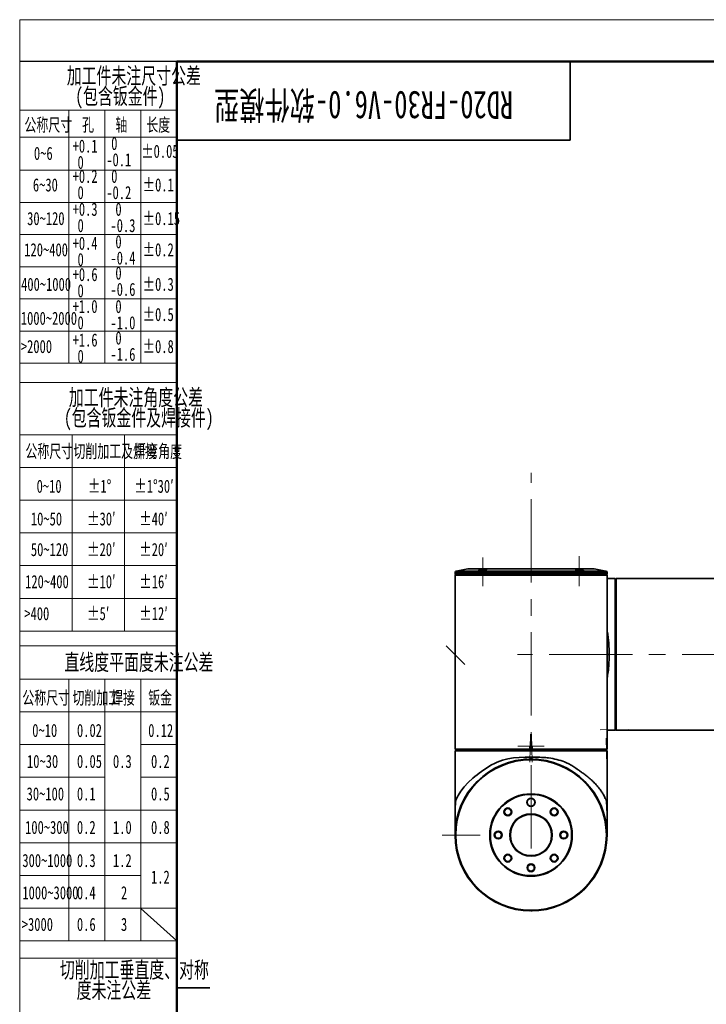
# Paper-space layout '图纸4' of a CAD drawing. Header units: millimetres. Extents: x 0 to 420, y 0 to 297.
# Tile 2 of 5: x 0 to 105, y 147 to 297. Entities that reach past the tile are written whole.
import ezdxf

# ---------------------------------------------------------------- set-up
doc = ezdxf.new("R2010")
doc.units = ezdxf.units.MM
doc.linetypes.add('CENTERX2', pattern=[20.32, 12.7, -2.54, 2.54, -2.54])
doc.layers.get('0').update_dxf_attribs({"lineweight": 18})
doc.layers.add('中心线层', color=6, linetype='CENTERX2', lineweight=25)
doc.layers.add('文字层', color=7, linetype='Continuous', lineweight=25)
doc.styles.add('SLDTEXTSTYLE0', font='txt', dxfattribs={"width": 0.7})
doc.styles.add('SLDTEXTSTYLE2', font='txt', dxfattribs={"width": 0.7})

# ---------------------------------------------------------------- blocks, each defined once
blk = doc.blocks.new('SW_NOTE_24')
at = {"layer": '文字层', "color": 0, "char_height": 2.5, "attachment_point": 2, "style": 'SLDTEXTSTYLE0'}
for s, insert, width in [('加工件未注尺寸公差', (15.47, 3.22), 44.581), ('(包含钣金件)', (13.41, 0.11), 27.8631)]:
    blk.add_mtext(s, dxfattribs=dict(at, insert=insert, width=width))
blk = doc.blocks.new('SW_NOTE_25')
at = {"layer": '文字层', "color": 0, "char_height": 2, "attachment_point": 1, "style": 'SLDTEXTSTYLE2'}
for s, insert, width in [('0', (0.75, 2.58), 1.6112), ('-0.1', (0, 0.09), 7.4771)]:
    blk.add_mtext(s, dxfattribs=dict(at, insert=insert, width=width))
blk = doc.blocks.new('SW_NOTE_26')
at = {"layer": '文字层', "color": 0, "char_height": 2, "attachment_point": 1, "style": 'SLDTEXTSTYLE2'}
for s, insert, width in [('+0.1', (0, 2.58), 7.4302), ('0', (0.75, 0.09), 1.6112)]:
    blk.add_mtext(s, dxfattribs=dict(at, insert=insert, width=width))
blk = doc.blocks.new('SW_NOTE_27')
at = {"layer": '文字层', "color": 0, "char_height": 2, "attachment_point": 1, "style": 'SLDTEXTSTYLE2'}
for s, insert, width in [('+0.2', (0, 2.58), 7.5866), ('0', (0.75, 0.09), 1.6112)]:
    blk.add_mtext(s, dxfattribs=dict(at, insert=insert, width=width))
blk = doc.blocks.new('SW_NOTE_28')
at = {"layer": '文字层', "color": 0, "char_height": 2, "attachment_point": 1, "style": 'SLDTEXTSTYLE2'}
for s, insert, width in [('+0.3', (0, 2.58), 7.5866), ('0', (0.75, 0.09), 1.6112)]:
    blk.add_mtext(s, dxfattribs=dict(at, insert=insert, width=width))
blk = doc.blocks.new('SW_NOTE_29')
at = {"layer": '文字层', "color": 0, "char_height": 2, "attachment_point": 1, "style": 'SLDTEXTSTYLE2'}
for s, insert, width in [('+0.4', (0, 2.58), 7.6961), ('0', (0.75, 0.09), 1.6112)]:
    blk.add_mtext(s, dxfattribs=dict(at, insert=insert, width=width))
blk = doc.blocks.new('SW_NOTE_30')
at = {"layer": '文字层', "color": 0, "char_height": 2, "attachment_point": 1, "style": 'SLDTEXTSTYLE2'}
for s, insert, width in [('0', (0.75, 2.58), 1.6112), ('-0.2', (0, 0.09), 7.6335)]:
    blk.add_mtext(s, dxfattribs=dict(at, insert=insert, width=width))
blk = doc.blocks.new('SW_NOTE_31')
at = {"layer": '文字层', "color": 0, "char_height": 2, "attachment_point": 1, "style": 'SLDTEXTSTYLE2'}
for s, insert, width in [('0', (0.75, 2.58), 1.6112), ('-0.3', (0, 0.09), 7.6335)]:
    blk.add_mtext(s, dxfattribs=dict(at, insert=insert, width=width))
blk = doc.blocks.new('SW_NOTE_32')
at = {"layer": '文字层', "color": 0, "char_height": 2, "attachment_point": 1, "style": 'SLDTEXTSTYLE2'}
for s, insert, width in [('0', (0.75, 2.58), 1.6112), ('-0.4', (0, 0.09), 7.743)]:
    blk.add_mtext(s, dxfattribs=dict(at, insert=insert, width=width))
blk = doc.blocks.new('SW_NOTE_33')
at = {"layer": '文字层', "color": 0, "char_height": 2, "attachment_point": 1, "style": 'SLDTEXTSTYLE2'}
for s, insert, width in [('+0.6', (0, 2.58), 7.6335), ('0', (0.75, 0.09), 1.6112)]:
    blk.add_mtext(s, dxfattribs=dict(at, insert=insert, width=width))
blk = doc.blocks.new('SW_NOTE_34')
at = {"layer": '文字层', "color": 0, "char_height": 2, "attachment_point": 1, "style": 'SLDTEXTSTYLE2'}
for s, insert, width in [('0', (0.75, 2.58), 1.6112), ('-0.6', (0, 0.09), 7.6804)]:
    blk.add_mtext(s, dxfattribs=dict(at, insert=insert, width=width))
blk = doc.blocks.new('SW_NOTE_35')
at = {"layer": '文字层', "color": 0, "char_height": 2, "attachment_point": 1, "style": 'SLDTEXTSTYLE2'}
for s, insert, width in [('+1.0', (0, 2.58), 7.6335), ('0', (0.75, 0.09), 1.6112)]:
    blk.add_mtext(s, dxfattribs=dict(at, insert=insert, width=width))
blk = doc.blocks.new('SW_NOTE_36')
at = {"layer": '文字层', "color": 0, "char_height": 2, "attachment_point": 1, "style": 'SLDTEXTSTYLE2'}
for s, insert, width in [('0', (0.75, 2.58), 1.6112), ('-1.0', (0, 0.09), 7.6804)]:
    blk.add_mtext(s, dxfattribs=dict(at, insert=insert, width=width))
blk = doc.blocks.new('SW_NOTE_37')
at = {"layer": '文字层', "color": 0, "char_height": 2, "attachment_point": 1, "style": 'SLDTEXTSTYLE2'}
for s, insert, width in [('+1.6', (0, 2.58), 7.6335), ('0', (0.75, 0.09), 1.6112)]:
    blk.add_mtext(s, dxfattribs=dict(at, insert=insert, width=width))
blk = doc.blocks.new('SW_NOTE_38')
at = {"layer": '文字层', "color": 0, "char_height": 2, "attachment_point": 1, "style": 'SLDTEXTSTYLE2'}
for s, insert, width in [('0', (0.75, 2.58), 1.6112), ('-1.6', (0, 0.09), 7.6804)]:
    blk.add_mtext(s, dxfattribs=dict(at, insert=insert, width=width))
blk = doc.blocks.new('SW_NOTE_39')
at = {"layer": '文字层', "color": 0, "char_height": 2.5, "attachment_point": 2, "style": 'SLDTEXTSTYLE0'}
for s, insert, width in [('加工件未注角度公差', (15.47, 3.22), 44.581), ('(包含钣金件及焊接件)', (15.91, 0.11), 47.8855)]:
    blk.add_mtext(s, dxfattribs=dict(at, insert=insert, width=width))
blk = doc.blocks.new('SW_NOTE_40')
at = {"layer": '文字层', "color": 0, "char_height": 2.5, "attachment_point": 2, "style": 'SLDTEXTSTYLE0'}
for s, insert, width in [('切削加工垂直度、对称', (17.19, 3.22), 49.6257), ('度未注公差', (14.06, 0.11), 24.5782)]:
    blk.add_mtext(s, dxfattribs=dict(at, insert=insert, width=width))

psp = doc.layouts.new('图纸4')

# ---------------------------------------------------------------- linework, layer by layer
at = {"color": 7, "linetype": 'Continuous', "lineweight": 18}
for q in [(419.99, 297.4), (0, 0.4)]:
    psp.add_line((0, 297.4), q, dxfattribs=at)
at = {"color": 1, "linetype": 'Continuous', "lineweight": 18}
for p, q in [((0, 290.99), (0, 0.4)), ((7.49, 283.57), (0, 283.57)), ((7.49, 283.57), (7.49, 279.57)), ((7.49, 283.57), (12.99, 283.57)), ((12.99, 283.57), (12.99, 244.9)), ((18.49, 283.57), (12.99, 283.57)), ((18.49, 283.57), (18.49, 244.9)), ((18.49, 283.57), (24, 283.57)), ((7.49, 279.95), (7.49, 244.9)), ((0, 279.45), (24, 279.45)), ((0, 274.4), (24, 274.4)), ((0, 269.48), (24, 269.48)), ((0, 264.57), (24, 264.57)), ((0, 259.65), (24, 259.65)), ((0, 254.73), (24, 254.73)), ((0, 249.82), (24, 249.82)), ((0, 244.9), (24, 244.9)), ((0, 241.97), (24, 241.97)), ((7.99, 233.99), (0, 233.99)), ((7.99, 233.99), (7.99, 203.99)), ((7.99, 233.99), (15.99, 233.99)), ((15.99, 233.99), (15.99, 203.99)), ((15.99, 233.99), (24, 233.99)), ((0, 228.99), (24, 228.99)), ((0, 223.99), (24, 223.99)), ((0, 218.99), (24, 218.99)), ((0, 213.99), (24, 213.99)), ((0, 208.99), (24, 208.99)), ((0, 203.99), (24, 203.99)), ((0, 201.74), (24, 201.74)), ((7.5, 196.65), (0, 196.65)), ((7.5, 196.65), (7.5, 156.65)), ((13, 196.65), (7.5, 196.65)), ((13, 196.65), (13, 156.65)), ((18.5, 196.65), (13, 196.65)), ((18.5, 196.65), (18.5, 156.65)), ((18.5, 196.65), (24, 196.65)), ((0, 191.65), (24, 191.65)), ((0, 186.65), (13, 186.65)), ((18.5, 186.65), (24, 186.65)), ((0, 181.65), (13, 181.65)), ((18.5, 181.65), (23.99, 181.65)), ((0, 176.65), (24, 176.65)), ((0, 171.65), (24, 171.65)), ((0, 166.65), (18.5, 166.65)), ((0, 161.65), (24, 161.65)), ((18.5, 161.59), (24, 156.65)), ((0, 156.65), (24, 156.65)), ((0, 154.01), (24, 154.01))]:
    psp.add_line(p, q, dxfattribs=at)
at = {"color": 7, "linetype": 'Continuous', "lineweight": 50}
for p, q in [((24, 5.99), (24, 290.99)), ((24, 290.99), (414, 290.99))]:
    psp.add_line(p, q, dxfattribs=at)
at = {"color": 7, "linetype": 'Continuous', "lineweight": 35}
for p, q in [((84, 278.99), (84, 290.99)), ((24, 278.99), (84, 278.99)), ((66.54, 212.63), (66.44, 212.53)), ((66.44, 212.53), (66.44, 200.43)), ((78.04, 212.53), (66.44, 212.53)), ((66.45, 212.95), (66.45, 212.69)), ((66.45, 212.69), (66.48, 212.65)), ((89.64, 212.69), (66.45, 212.69)), ((89.61, 212.65), (66.48, 212.65)), ((66.54, 212.65), (66.54, 212.63)), ((89.54, 212.63), (66.54, 212.63)), ((68.42, 213.5), (66.61, 213.14)), ((87.63, 213.51), (68.46, 213.51)), ((89.64, 212.53), (78.04, 212.53)), ((89.48, 213.14), (87.67, 213.5)), ((89.54, 212.63), (89.54, 212.65)), ((89.64, 212.53), (89.54, 212.63)), ((89.61, 212.65), (89.64, 212.69)), ((89.64, 212.69), (89.64, 212.95)), ((89.64, 200.43), (89.64, 212.53)), ((90.9, 212.03), (89.64, 212.03)), ((91, 211.93), (90.9, 212.03)), ((90.9, 188.83), (90.9, 212.03)), ((91, 188.93), (91, 211.93)), ((91, 211.93), (91, 200.43)), ((91.04, 211.43), (91, 211.43)), ((158.08, 212.03), (91.04, 212.03)), ((91.04, 212.03), (91.04, 200.43)), ((66.44, 200.43), (66.44, 185.93)), ((89.64, 185.93), (89.64, 200.43)), ((89.64, 200.43), (89.64, 200.43)), ((91, 200.43), (91, 188.93)), ((91.04, 200.43), (91.04, 188.83)), ((89.64, 188.83), (90.38, 188.83)), ((90.38, 188.83), (90.39, 188.83)), ((90.55, 188.83), (90.9, 188.83)), ((90.92, 188.85), (90.99, 188.92)), ((91, 189.43), (91.04, 189.43)), ((91, 188.93), (91, 188.93)), ((91.04, 188.83), (158.08, 188.83)), ((66.44, 185.93), (66.54, 185.83)), ((66.44, 185.93), (77.87, 185.93)), ((66.54, 185.79), (66.44, 185.69)), ((66.44, 185.69), (66.44, 172.83)), ((89.64, 185.69), (66.44, 185.69)), ((66.54, 185.83), (77.89, 185.83)), ((89.54, 185.79), (66.54, 185.79)), ((67.04, 185.83), (67.04, 185.79)), ((77.87, 185.93), (77.87, 186.28)), ((77.88, 185.84), (77.89, 185.91)), ((77.89, 185.91), (77.89, 186.28)), ((77.9, 186.28), (77.89, 185.83)), ((78.04, 186.45), (78.04, 186.43)), ((78.04, 186.45), (78.05, 186.45)), ((78.04, 186.43), (78.05, 186.43)), ((78.04, 186.43), (78.04, 186.41)), ((78.05, 186.41), (78.04, 186.41)), ((78.05, 186.45), (78.05, 186.43)), ((78.05, 186.43), (78.05, 186.41)), ((78.2, 185.83), (78.19, 186.28)), ((78.2, 186.28), (78.2, 185.91)), ((78.2, 185.84), (78.2, 185.91)), ((78.2, 185.83), (89.54, 185.83)), ((78.22, 186.28), (78.22, 185.93)), ((78.22, 185.93), (89.64, 185.93)), ((89.04, 185.79), (89.04, 185.83)), ((89.54, 185.83), (89.64, 185.93)), ((89.54, 185.79), (89.54, 185.79)), ((89.62, 185.71), (89.55, 185.78)), ((89.64, 185.34), (89.64, 185.69)), ((89.64, 172.83), (89.64, 185.17)), ((77.04, 184.41), (77.04, 184.39)), ((77.38, 184.41), (77.04, 184.41)), ((77.87, 184.43), (77.87, 184.43)), ((78.04, 184.75), (78.04, 184.43)), ((78.22, 184.43), (78.22, 184.43)), ((79.04, 184.41), (78.71, 184.41)), ((79.04, 184.39), (79.04, 184.41)), ((82.56, 173.02), (82.56, 172.82)), ((77.87, 161.23), (77.87, 161.23)), ((78.22, 161.23), (78.22, 161.23)), ((29, 149.49), (24, 149.49))]:
    psp.add_line(p, q, dxfattribs=at)
at = {"color": 8, "linetype": 'Continuous', "lineweight": 35}
for p, q in [((89.64, 212.95), (66.45, 212.95)), ((89.48, 213.14), (66.61, 213.14)), ((87.67, 213.5), (68.42, 213.5)), ((78, 184.43), (78.04, 184.43))]:
    psp.add_line(p, q, dxfattribs=at)
at = {"color": 7, "linetype": 'Continuous', "lineweight": 35}
for points in [[(84.79, 213.41), (84.78, 213.42), (84.78, 213.42), (84.79, 213.44), (84.85, 213.46), (84.97, 213.46), (85.14, 213.46), (85.33, 213.43), (85.53, 213.4), (85.72, 213.36), (85.88, 213.31), (85.98, 213.27), (86.01, 213.24), (86.01, 213.24)], [(77.87, 186.28), (77.88, 186.28), (77.88, 186.28), (77.88, 186.28), (77.89, 186.28), (77.89, 186.28), (77.89, 186.28), (77.89, 186.28), (77.89, 186.28)], [(78.22, 186.28), (78.21, 186.28), (78.21, 186.28), (78.21, 186.28), (78.2, 186.28), (78.2, 186.28), (78.2, 186.28), (78.2, 186.28), (78.2, 186.28)], [(78.04, 184.75), (77.13, 184.73), (76.21, 184.69), (75.35, 184.6), (74.48, 184.46), (73.67, 184.26), (72.89, 183.98), (72.45, 183.78), (72.02, 183.56), (71.61, 183.32), (71.23, 183.05), (70.86, 182.79), (70.49, 182.54), (70.12, 182.28), (69.8, 182.05), (69.48, 181.79), (69.16, 181.53), (68.45, 180.87), (67.84, 180.21), (67.34, 179.54), (66.94, 178.88), (66.83, 178.68), (66.74, 178.49), (66.66, 178.35), (66.59, 178.22), (66.55, 178.04), (66.53, 177.93), (66.52, 177.8), (66.51, 177.66), (66.5, 177.52), (66.5, 177.52), (66.5, 177.52), (66.5, 177.52), (66.5, 177.52), (66.5, 177.52), (66.5, 177.52), (66.5, 177.52), (66.5, 177.52), (66.5, 177.49), (66.49, 177.39), (66.48, 177.32), (66.48, 177.26), (66.47, 177.12), (66.46, 176.99), (66.46, 176.69), (66.45, 176.38), (66.45, 176.04), (66.45, 175.69), (66.45, 175.37), (66.45, 175)]]:
    psp.add_lwpolyline(points, dxfattribs=at)
for centre, radius in [((78.04, 172.83), 11.6), ((78.04, 172.83), 11.5), ((78.04, 172.83), 6.3), ((78.04, 172.83), 6.2), ((78.04, 177.83), 0.63), ((78.04, 177.83), 0.6), ((74.51, 176.36), 0.6), ((74.51, 176.36), 0.5), ((78.04, 172.83), 3.25), ((81.58, 176.36), 0.6), ((81.58, 176.36), 0.5), ((78.04, 172.83), 3.15), ((73.04, 172.83), 0.6), ((73.04, 172.83), 0.5), ((83.04, 172.83), 0.6), ((83.04, 172.83), 0.5), ((74.51, 169.29), 0.6), ((74.51, 169.29), 0.5), ((81.58, 169.29), 0.6), ((81.58, 169.29), 0.5), ((78.04, 167.83), 0.6), ((78.04, 167.83), 0.5)]:
    psp.add_circle(centre, radius, dxfattribs=at)
for centre, radius, start, end in [((66.65, 212.95), 0.2, 101.3099, 179), ((68.46, 213.31), 0.2, 90, 101.3099), ((87.63, 213.31), 0.2, 78.6901, 90), ((89.44, 212.95), 0.2, 1, 78.6901), ((77.9, 186.14), 0.138, 88.0498, 93.0102), ((78.19, 186.14), 0.138, 87.0001, 91.94)]:
    psp.add_arc(centre, radius, start, end, dxfattribs=at)
for points, knots in [([(89.54, 212.65), (89.53, 212.65), (89.49, 212.65), (89.18, 212.65), (88.7, 212.65), (88.03, 212.65), (87.19, 212.65), (86.2, 212.65), (85.07, 212.65), (83.81, 212.65), (82.46, 212.65), (81.03, 212.65), (79.55, 212.65), (78.04, 212.65), (76.54, 212.65), (75.06, 212.65), (73.63, 212.65), (72.28, 212.65), (71.02, 212.65), (69.89, 212.65), (68.89, 212.65), (68.06, 212.65), (67.39, 212.65), (66.91, 212.65), (66.6, 212.65), (66.56, 212.65), (66.54, 212.65)], [0, 0, 0, 0, 0.958334, 1.916667, 2.875002, 3.833337, 4.791669, 5.749998, 6.708338, 7.666664, 8.624997, 9.58334, 10.541667, 11.500006, 12.458329, 13.416671, 14.374999, 15.333332, 16.291671, 17.249999, 18.208338, 19.166671, 20.124999, 21.083334, 22.041667, 23.000002, 23.000002, 23.000002, 23.000002]), ([(70.05, 213.25), (70.06, 213.25), (70.06, 213.24), (70.12, 213.22), (70.24, 213.22), (70.42, 213.23), (70.63, 213.25), (70.84, 213.28), (71.04, 213.32), (71.2, 213.36), (71.3, 213.4), (71.33, 213.43), (71.31, 213.46), (71.26, 213.47), (71.13, 213.48), (70.95, 213.47), (70.75, 213.45), (70.53, 213.41), (70.34, 213.37), (70.18, 213.33), (70.07, 213.29), (70.06, 213.26), (70.05, 213.25)], [0, 0, 0, 0, 0.063789, 0.19254, 0.332461, 0.471141, 0.609904, 0.750132, 0.892654, 1.037503, 1.183703, 1.324856, 1.388645, 1.517392, 1.657214, 1.795358, 1.933612, 2.073817, 2.216857, 2.362253, 2.508556, 2.649717, 2.649717, 2.649717, 2.649717]), ([(70.08, 213.24), (70.08, 213.24), (70.09, 213.26), (70.14, 213.29), (70.26, 213.33), (70.44, 213.38), (70.64, 213.42), (70.86, 213.45), (71.05, 213.46), (71.2, 213.46), (71.29, 213.45), (71.31, 213.43), (71.31, 213.42), (71.31, 213.42)], [0, 0, 0, 0, 0.063828, 0.192648, 0.332731, 0.474748, 0.617024, 0.757429, 0.894622, 1.02884, 1.16176, 1.278571, 1.28684, 1.28684, 1.28684, 1.28684]), ([(84.77, 213.43), (84.77, 213.42), (84.78, 213.41), (84.85, 213.38), (84.98, 213.33), (85.17, 213.29), (85.39, 213.26), (85.6, 213.23), (85.8, 213.22), (85.94, 213.22), (86.03, 213.24), (86.04, 213.26), (86.02, 213.28), (85.96, 213.31), (85.82, 213.35), (85.64, 213.4), (85.42, 213.43), (85.2, 213.46), (85.01, 213.48), (84.86, 213.47), (84.77, 213.46), (84.77, 213.44), (84.77, 213.43)], [0, 0, 0, 0, 0.063878, 0.192712, 0.338081, 0.484509, 0.630291, 0.774017, 0.91523, 1.054532, 1.193221, 1.326205, 1.390084, 1.518936, 1.663699, 1.809936, 1.956128, 2.100486, 2.241916, 2.380868, 2.518941, 2.652471, 2.652471, 2.652471, 2.652471]), ([(89.96, 200.43), (89.96, 200.73), (89.95, 201.35), (89.91, 202.25), (89.82, 203.14), (89.74, 203.76), (89.66, 204.08), (89.64, 204.12)], [0, 0, 0, 0, 0.897741, 1.811383, 2.678705, 3.576791, 3.711308, 3.711308, 3.711308, 3.711308]), ([(89.64, 200.43), (89.66, 200.43), (89.68, 200.43), (89.76, 200.43), (89.86, 200.43), (89.93, 200.43), (89.96, 200.43)], [0, 0, 0, 0, 0.0894958, 0.1772085, 0.2464801, 0.3177643, 0.3177643, 0.3177643, 0.3177643]), ([(89.64, 196.79), (89.71, 197.11), (89.83, 197.7), (89.91, 198.62), (89.95, 199.51), (89.96, 200.13), (89.96, 200.43)], [0, 0, 0, 0, 1.007449, 1.86596, 2.771329, 3.666298, 3.666298, 3.666298, 3.666298]), ([(90.38, 188.83), (90.39, 188.83), (90.39, 188.83), (90.43, 188.83), (90.49, 188.83), (90.53, 188.83), (90.55, 188.83)], [0, 0, 0, 0, 0.041579, 0.0831269, 0.1245975, 0.166304, 0.166304, 0.166304, 0.166304]), ([(90.92, 188.85), (90.92, 188.85), (90.92, 188.84), (90.91, 188.84), (90.91, 188.83), (90.91, 188.83), (90.9, 188.83), (90.9, 188.83), (90.9, 188.83)], [0, 0, 0, 0, 0.00735502, 0.01420952, 0.01829611, 0.02212786, 0.02541577, 0.02849397, 0.02849397, 0.02849397, 0.02849397]), ([(90.99, 188.92), (91, 188.92), (91, 188.92), (91, 188.93), (91, 188.93)], [0, 0, 0, 0, 0.00784415, 0.01529302, 0.01529302, 0.01529302, 0.01529302]), ([(66.54, 185.83), (66.56, 185.83), (66.6, 185.83), (66.91, 185.83), (67.39, 185.83), (68.06, 185.83), (68.89, 185.83), (69.89, 185.83), (71.02, 185.83), (72.28, 185.83), (73.63, 185.83), (75.06, 185.83), (76.54, 185.83), (78.04, 185.83), (79.55, 185.83), (81.03, 185.83), (82.46, 185.83), (83.81, 185.83), (85.07, 185.83), (86.2, 185.83), (87.19, 185.83), (88.03, 185.83), (88.7, 185.83), (89.18, 185.83), (89.49, 185.83), (89.53, 185.83), (89.54, 185.83)], [0, 0, 0, 0, 0.958335, 1.916668, 2.875003, 3.833331, 4.791664, 5.750002, 6.70833, 7.66667, 8.625003, 9.583331, 10.541673, 11.499996, 12.458335, 13.416662, 14.375004, 15.333338, 16.291664, 17.250004, 18.208332, 19.166665, 20.125, 21.083335, 22.041668, 23.000002, 23.000002, 23.000002, 23.000002]), ([(78.04, 185.79), (77.54, 185.79), (76.54, 185.79), (75.06, 185.79), (73.63, 185.79), (72.28, 185.79), (71.02, 185.79), (69.89, 185.79), (68.89, 185.79), (68.06, 185.79), (67.39, 185.79), (66.91, 185.79), (66.6, 185.79), (66.57, 185.79), (66.55, 185.79)], [0, 0, 0, 0, 0.96, 1.920018, 2.880022, 3.840032, 4.800047, 5.760051, 6.720066, 7.680076, 8.64008, 9.600091, 10.5601, 11.497688, 11.497688, 11.497688, 11.497688]), ([(77.87, 186.28), (77.87, 186.3), (77.88, 186.35), (77.92, 186.4), (77.98, 186.44), (78.02, 186.45), (78.04, 186.45)], [0, 0, 0, 0, 0.0670816, 0.1337995, 0.2006428, 0.2675466, 0.2675466, 0.2675466, 0.2675466]), ([(77.87, 185.93), (77.87, 185.93), (77.87, 185.93), (77.87, 185.93), (77.88, 185.93), (77.88, 185.92), (77.88, 185.92), (77.89, 185.91), (77.89, 185.91)], [0, 0, 0, 0, 0.00378769, 0.00752721, 0.01153392, 0.01609282, 0.02381277, 0.03206014, 0.03206014, 0.03206014, 0.03206014]), ([(77.89, 185.83), (77.89, 185.83), (77.88, 185.83), (77.88, 185.84), (77.88, 185.84)], [0, 0, 0, 0, 0.00557422, 0.01144979, 0.01144979, 0.01144979, 0.01144979]), ([(77.89, 186.28), (77.89, 186.3), (77.9, 186.34), (77.93, 186.39), (77.98, 186.42), (78.02, 186.43), (78.04, 186.43)], [0, 0, 0, 0, 0.0589469, 0.1178991, 0.1768394, 0.2358036, 0.2358036, 0.2358036, 0.2358036]), ([(78.04, 186.41), (78.02, 186.41), (77.99, 186.41), (77.95, 186.38), (77.92, 186.34), (77.91, 186.31), (77.91, 186.29), (77.9, 186.28)], [0, 0, 0, 0, 0.05297, 0.1053379, 0.1517912, 0.1815573, 0.2110287, 0.2110287, 0.2110287, 0.2110287]), ([(89.54, 185.79), (89.52, 185.79), (89.47, 185.79), (89.15, 185.79), (88.65, 185.79), (87.98, 185.79), (87.14, 185.79), (86.14, 185.79), (85.01, 185.79), (83.77, 185.79), (82.42, 185.79), (81, 185.79), (79.54, 185.79), (78.54, 185.79), (78.04, 185.79)], [0, 0, 0, 0, 0.958244, 1.916485, 2.874729, 3.832976, 4.791215, 5.749467, 6.707706, 7.665953, 8.624188, 9.582438, 10.540671, 11.498928, 11.498928, 11.498928, 11.498928]), ([(78.05, 186.45), (78.07, 186.45), (78.11, 186.44), (78.17, 186.4), (78.21, 186.35), (78.21, 186.3), (78.22, 186.28)], [0, 0, 0, 0, 0.0670881, 0.1338037, 0.2006439, 0.2675334, 0.2675334, 0.2675334, 0.2675334]), ([(78.05, 186.43), (78.07, 186.43), (78.11, 186.42), (78.15, 186.39), (78.19, 186.34), (78.19, 186.3), (78.2, 186.28)], [0, 0, 0, 0, 0.0589397, 0.1179, 0.1768516, 0.2357981, 0.2357981, 0.2357981, 0.2357981]), ([(78.19, 186.28), (78.18, 186.29), (78.18, 186.31), (78.17, 186.34), (78.14, 186.38), (78.1, 186.41), (78.07, 186.41), (78.05, 186.41)], [0, 0, 0, 0, 0.0294469, 0.0592096, 0.1056474, 0.1579873, 0.2110115, 0.2110115, 0.2110115, 0.2110115]), ([(78.22, 185.93), (78.22, 185.93), (78.22, 185.93), (78.22, 185.93), (78.21, 185.93), (78.21, 185.92), (78.2, 185.92), (78.2, 185.91), (78.2, 185.91)], [0, 0, 0, 0, 0.00341673, 0.00716436, 0.01147113, 0.01600577, 0.0236707, 0.03195311, 0.03195311, 0.03195311, 0.03195311]), ([(78.2, 185.84), (78.2, 185.84), (78.2, 185.83), (78.2, 185.83), (78.2, 185.83)], [0, 0, 0, 0, 0.00587557, 0.01144979, 0.01144979, 0.01144979, 0.01144979]), ([(89.55, 185.78), (89.55, 185.78), (89.55, 185.78), (89.55, 185.79), (89.54, 185.79)], [0, 0, 0, 0, 0.0078504, 0.01530356, 0.01530356, 0.01530356, 0.01530356]), ([(89.62, 185.71), (89.63, 185.71), (89.63, 185.7), (89.64, 185.7), (89.64, 185.69), (89.64, 185.69), (89.64, 185.69), (89.64, 185.69), (89.64, 185.69)], [0, 0, 0, 0, 0.00735028, 0.01420749, 0.0182943, 0.02213034, 0.02541532, 0.02849723, 0.02849723, 0.02849723, 0.02849723]), ([(89.64, 185.34), (89.64, 185.31), (89.64, 185.27), (89.64, 185.23), (89.64, 185.22), (89.64, 185.22)], [0, 0, 0, 0, 0.0588978, 0.1177488, 0.1178278, 0.1178278, 0.1178278, 0.1178278]), ([(89.64, 185.17), (89.64, 185.17), (89.64, 185.18), (89.64, 185.21), (89.64, 185.27), (89.64, 185.31), (89.64, 185.34)], [0, 0, 0, 0, 0.0415843, 0.083136, 0.1246092, 0.1663073, 0.1663073, 0.1663073, 0.1663073]), ([(77.92, 184.43), (77.94, 184.43), (77.97, 184.43), (78.02, 184.43), (78.04, 184.43)], [0, 0, 0, 0, 0.0593533, 0.1187589, 0.1187589, 0.1187589, 0.1187589]), ([(89.64, 175), (89.64, 175.23), (89.64, 175.57), (89.64, 176.03), (89.64, 176.36), (89.64, 176.68), (89.63, 176.97), (89.61, 177.25), (89.59, 177.5), (89.57, 177.78), (89.55, 178.04), (89.5, 178.23), (89.43, 178.36), (89.32, 178.54), (89.13, 178.93), (88.87, 179.38), (88.48, 179.93), (88.03, 180.47), (87.5, 181.02), (87.06, 181.43), (86.7, 181.72), (86.47, 181.91), (86.24, 182.09), (85.99, 182.27), (85.73, 182.45), (85.47, 182.63), (85.19, 182.82), (84.91, 183.02), (84.59, 183.25), (84.26, 183.46), (83.91, 183.65), (83.55, 183.83), (82.93, 184.1), (82.01, 184.4), (80.88, 184.6), (79.85, 184.69), (78.96, 184.74), (78.35, 184.74), (78.04, 184.75)], [0, 0, 0, 0, 0.540826, 0.813844, 1.084268, 1.357437, 1.628973, 1.900113, 2.172348, 2.444381, 2.713752, 2.983123, 3.250485, 3.787901, 4.327567, 5.164045, 6.007759, 6.956607, 7.776469, 8.629317, 8.944922, 9.252023, 9.550643, 9.853764, 10.156326, 10.515905, 10.763238, 11.127974, 11.480967, 11.837111, 12.198273, 12.554177, 12.905365, 13.966607, 15.041132, 15.73346, 16.463583, 17.185314, 17.185314, 17.185314, 17.185314]), ([(78.05, 184.43), (78.07, 184.43), (78.11, 184.43), (78.17, 184.43), (78.21, 184.43), (78.21, 184.43), (78.22, 184.43)], [0, 0, 0, 0, 0.0425103, 0.0847847, 0.1271379, 0.1695224, 0.1695224, 0.1695224, 0.1695224]), ([(66.45, 175.62), (66.45, 175.39), (66.45, 174.94), (66.45, 174.34), (66.45, 173.82), (66.45, 173.4), (66.45, 173.19), (66.45, 173.1)], [0, 0, 0, 0, 0.531625, 1.066858, 1.601821, 2.136246, 2.519138, 2.519138, 2.519138, 2.519138]), ([(89.64, 173.11), (89.64, 173.19), (89.64, 173.4), (89.64, 173.82), (89.64, 174.34), (89.64, 174.94), (89.64, 175.39), (89.64, 175.62)], [0, 0, 0, 0, 0.374726, 0.909441, 1.444692, 1.980214, 2.507831, 2.507831, 2.507831, 2.507831]), ([(77.92, 161.23), (77.91, 161.23), (77.88, 161.23), (77.87, 161.23), (77.87, 161.23)], [0, 0, 0, 0, 0.02534758, 0.05071581, 0.05071581, 0.05071581, 0.05071581]), ([(78.22, 161.23), (78.21, 161.23), (78.21, 161.23), (78.17, 161.23), (78.11, 161.23), (78.07, 161.23), (78.05, 161.23)], [0, 0, 0, 0, 0.0425018, 0.0847748, 0.12713, 0.1695224, 0.1695224, 0.1695224, 0.1695224])]:
    psp.add_open_spline(points, degree=3, knots=knots, dxfattribs=at)
at = {"color": 8, "linetype": 'Continuous', "lineweight": 35}
for points, knots in [([(77.72, 184.43), (77.77, 184.43), (77.83, 184.43), (77.89, 184.43), (77.9, 184.43)], [0, 0, 0, 0, 0.1616223, 0.179226, 0.179226, 0.179226, 0.179226]), ([(78.15, 184.43), (78.17, 184.43), (78.25, 184.43), (78.32, 184.43), (78.37, 184.43)], [0, 0, 0, 0, 0.0569653, 0.2186135, 0.2186135, 0.2186135, 0.2186135])]:
    psp.add_open_spline(points, degree=3, knots=knots, dxfattribs=at)
at = {"layer": '中心线层', "linetype": 'CENTERX2', "lineweight": 18}
for p, q in [((78.04, 170.78), (78.04, 228.16)), ((70.69, 215.24), (70.69, 210.83)), ((85.4, 215.42), (85.4, 210.83)), ((67.95, 198.88), (65.11, 201.71)), ((174.79, 200.43), (75.99, 200.43)), ((77.87, 183.97), (77.95, 188.24)), ((78.22, 183.97), (78.14, 188.24)), ((92.87, 188.95), (88.6, 188.88)), ((89.52, 187.65), (89.6, 183.38)), ((76.04, 186.41), (80.06, 186.41)), ((70.28, 172.83), (64.48, 172.83))]:
    psp.add_line(p, q, dxfattribs=at)
at = {"layer": '文字层', "color": 1}
psp.add_line((24, 290.99), (0, 290.99), dxfattribs=at)

# ---------------------------------------------------------------- block references
for name, p in [('SW_NOTE_24', (1.94, 286.86)), ('SW_NOTE_26', (8.07, 276.51)), ('SW_NOTE_25', (13.21, 276.91)), ('SW_NOTE_27', (8.07, 271.89)), ('SW_NOTE_30', (13.21, 271.89)), ('SW_NOTE_28', (8.07, 266.86)), ('SW_NOTE_31', (13.85, 266.86)), ('SW_NOTE_29', (8.07, 261.66)), ('SW_NOTE_32', (13.85, 261.9)), ('SW_NOTE_33', (8.07, 256.89)), ('SW_NOTE_34', (13.85, 257.11)), ('SW_NOTE_35', (8.07, 252.01)), ('SW_NOTE_36', (13.85, 252.01)), ('SW_NOTE_38', (13.85, 247.19)), ('SW_NOTE_37', (8.07, 246.88)), ('SW_NOTE_39', (2.26, 237.73)), ('SW_NOTE_40', (0.31, 150.27))]:
    psp.add_blockref(name, p, dxfattribs=at)

# ---------------------------------------------------------------- texts
at = {"color": 7, "linetype": 'Continuous', "lineweight": 0, "insert": (52.49, 282.23), "char_height": 4.2333, "width": 96.6477, "attachment_point": 2, "rotation": 180, "style": 'SLDTEXTSTYLE0'}
psp.add_mtext('RD20-FR30-V6.0-软件模型', dxfattribs=at)
at = {"layer": '文字层', "color": 1}
for s, insert, char_height, width, attachment_point, style in [('公称尺寸', (0.72, 282.33), 2, 15.5173, 1, 'SLDTEXTSTYLE0'), ('孔', (9.51, 282.33), 2, 3.6603, 1, 'SLDTEXTSTYLE0'), ('轴', (14.6, 282.33), 2, 3.5508, 1, 'SLDTEXTSTYLE0'), ('长度', (19.32, 282.33), 2, 7.6022, 1, 'SLDTEXTSTYLE0'), ('%%P0.05', (18.53, 278.29), 2, 11.1374, 1, 'SLDTEXTSTYLE2'), ('0~6', (2.17, 277.98), 2, 5.6156, 1, 'SLDTEXTSTYLE2'), ('6~30', (2.01, 273.16), 2, 7.6179, 1, 'SLDTEXTSTYLE2'), ('%%P0.1', (18.75, 273.16), 2, 8.9788, 1, 'SLDTEXTSTYLE2'), ('30~120', (1.13, 268.02), 2, 11.5754, 1, 'SLDTEXTSTYLE2'), ('%%P0.15', (18.75, 268.02), 2, 11.1374, 1, 'SLDTEXTSTYLE2'), ('120~400', (0.69, 263.25), 2, 13.3587, 1, 'SLDTEXTSTYLE2'), ('%%P0.2', (18.75, 263.25), 2, 9.1352, 1, 'SLDTEXTSTYLE2'), ('400~1000', (0.21, 257.97), 2, 15.6737, 1, 'SLDTEXTSTYLE2'), ('%%P0.3', (18.75, 257.97), 2, 9.1352, 1, 'SLDTEXTSTYLE2'), ('1000~2000', (0.17, 252.78), 2, 17.3631, 1, 'SLDTEXTSTYLE2'), ('%%P0.5', (18.75, 253.36), 2, 9.1352, 1, 'SLDTEXTSTYLE2'), ('>2000', (0.17, 248.47), 2, 9.5419, 1, 'SLDTEXTSTYLE2'), ('%%P0.8', (18.75, 248.47), 2, 9.1508, 1, 'SLDTEXTSTYLE2'), ('公称尺寸', (0.87, 232.47), 2, 15.5173, 1, 'SLDTEXTSTYLE0'), ('切削加工及焊接', (8.2, 232.47), 2, 27.7341, 1, 'SLDTEXTSTYLE0'), ('折弯角度', (17.49, 232.47), 2, 15.5955, 1, 'SLDTEXTSTYLE0'), ('0~10', (2.58, 227.12), 2, 7.6179, 1, 'SLDTEXTSTYLE2'), ('%%P1%%D', (10.41, 227.12), 2, 6.8358, 1, 'SLDTEXTSTYLE2'), ('%%P1%%D30′', (17.49, 227.12), 2, 14.6257, 1, 'SLDTEXTSTYLE0'), ('10~50', (1.7, 222.13), 2, 9.3542, 1, 'SLDTEXTSTYLE2'), ('%%P30′', (10.28, 222.13), 2, 8.619, 1, 'SLDTEXTSTYLE0'), ('%%P40′', (18.24, 222.13), 2, 8.619, 1, 'SLDTEXTSTYLE0'), ('50~120', (1.7, 217.45), 2, 11.5754, 1, 'SLDTEXTSTYLE2'), ('%%P20′', (10.28, 217.45), 2, 8.619, 1, 'SLDTEXTSTYLE0'), ('%%P20′', (18.24, 217.45), 2, 8.619, 1, 'SLDTEXTSTYLE0'), ('120~400', (0.82, 212.54), 2, 13.3587, 1, 'SLDTEXTSTYLE2'), ('%%P10′', (10.28, 212.54), 2, 8.619, 1, 'SLDTEXTSTYLE0'), ('%%P16′', (18.25, 212.54), 2, 8.619, 1, 'SLDTEXTSTYLE0'), ('>400', (0.7, 207.66), 2, 7.5397, 1, 'SLDTEXTSTYLE2'), ('%%P5′', (10.28, 207.66), 2, 6.6168, 1, 'SLDTEXTSTYLE0'), ('%%P12′', (18.25, 207.66), 2, 8.619, 1, 'SLDTEXTSTYLE0'), ('直线度平面度未注公差', (18.19, 200.49), 2.5, 49.5475, 2, 'SLDTEXTSTYLE0'), ('公称尺寸', (0.4, 194.8), 2, 15.5173, 1, 'SLDTEXTSTYLE0'), ('切削加工', (8.05, 194.8), 2, 15.6581, 1, 'SLDTEXTSTYLE0'), ('焊接', (13.94, 194.8), 2, 7.6804, 1, 'SLDTEXTSTYLE0'), ('钣金', (19.61, 194.8), 2, 7.7117, 1, 'SLDTEXTSTYLE0'), ('0~10', (1.91, 189.81), 2, 7.6179, 1, 'SLDTEXTSTYLE2'), ('0.02', (8.74, 189.81), 2, 7.5709, 1, 'SLDTEXTSTYLE2'), ('0.12', (19.61, 189.81), 2, 7.5709, 1, 'SLDTEXTSTYLE2'), ('10~30', (1.11, 185.08), 2, 9.3542, 1, 'SLDTEXTSTYLE2'), ('0.05', (8.74, 185.08), 2, 7.5709, 1, 'SLDTEXTSTYLE2'), ('0.3', (14.23, 185.08), 2, 5.5687, 1, 'SLDTEXTSTYLE2'), ('0.2', (20.04, 185.08), 2, 5.5687, 1, 'SLDTEXTSTYLE2'), ('30~100', (1.05, 180.12), 2, 11.5754, 1, 'SLDTEXTSTYLE2'), ('0.1', (8.73, 180.12), 2, 5.4123, 1, 'SLDTEXTSTYLE2'), ('0.5', (20.04, 180.12), 2, 5.5687, 1, 'SLDTEXTSTYLE2'), ('100~300', (0.82, 175), 2, 13.3587, 1, 'SLDTEXTSTYLE2'), ('0.2', (8.73, 175), 2, 5.5687, 1, 'SLDTEXTSTYLE2'), ('1.0', (14.23, 175), 2, 5.3497, 1, 'SLDTEXTSTYLE2'), ('0.8', (20.04, 175), 2, 5.5844, 1, 'SLDTEXTSTYLE2'), ('300~1000', (0.4, 169.94), 2, 15.5799, 1, 'SLDTEXTSTYLE2'), ('0.3', (8.73, 169.94), 2, 5.5687, 1, 'SLDTEXTSTYLE2'), ('1.2', (14.23, 169.94), 2, 5.3028, 1, 'SLDTEXTSTYLE2'), ('1.2', (20.04, 167.41), 2, 5.3028, 1, 'SLDTEXTSTYLE2'), ('1000~3000', (0.4, 165.01), 2, 17.3631, 1, 'SLDTEXTSTYLE2'), ('0.4', (8.73, 165.01), 2, 5.6782, 1, 'SLDTEXTSTYLE2'), ('2', (15.45, 165.01), 2, 1.5486, 1, 'SLDTEXTSTYLE2'), ('>3000', (0.31, 160.18), 2, 9.5419, 1, 'SLDTEXTSTYLE2'), ('0.6', (8.73, 160.18), 2, 5.6156, 1, 'SLDTEXTSTYLE2'), ('3', (15.45, 160.18), 2, 1.5173, 1, 'SLDTEXTSTYLE2')]:
    psp.add_mtext(s, dxfattribs=dict(at, insert=insert, char_height=char_height, width=width, attachment_point=attachment_point, style=style))

doc.saveas('drawing.dxf')
